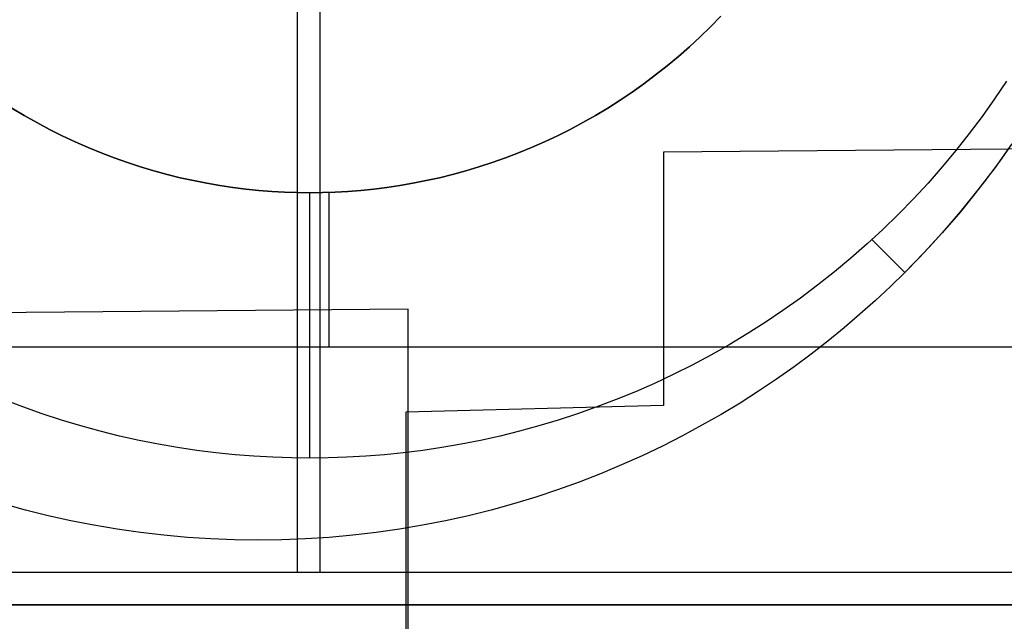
# Model space of a CAD drawing. Header units: millimetres. Extents: x -15 to 7, y 1 to 148.
# Tile 125 of 256: x -2.25 to -0.34, y 22.61 to 23.78. Entities that reach past the tile are written whole.
import ezdxf

# ---------------------------------------------------------------- set-up
doc = ezdxf.new("R2010")
doc.units = ezdxf.units.MM
doc.header["$MEASUREMENT"] = 0
doc.layers.add('Default', color=7, linetype='Continuous', true_color=0x000000)
doc.layers.add('Layer 01', color=7, linetype='Continuous', true_color=0x000000)

msp = doc.modelspace()

# ---------------------------------------------------------------- linework, layer by layer
at = {"layer": 'Default', "color": 254, "true_color": 0xcad1ee, "extrusion": (1, 2.64161e-16, 2.93201e-18)}
msp.add_lwpolyline([(24.7133, -38.8122), (24.6756, -38.8118), (24.6375, -38.8105), (24.5992, -38.8083), (24.5605, -38.8053), (24.5217, -38.8013), (24.4826, -38.7965), (24.4434, -38.7906), (24.404, -38.7838), (24.3644, -38.776), (24.3248, -38.7672), (24.2852, -38.7574), (24.2455, -38.7466), (24.2059, -38.7347), (24.1663, -38.7218), (24.1269, -38.7078), (24.0875, -38.6928), (24.0484, -38.6768), (24.0095, -38.6596), (23.9708, -38.6415), (23.9325, -38.6223), (23.8945, -38.602), (23.8569, -38.5807), (23.8197, -38.5584), (23.783, -38.5351), (23.7469, -38.5107), (23.7112, -38.4854), (23.6762, -38.4592), (23.6418, -38.432), (23.608, -38.4039), (23.575, -38.3748), (23.5427, -38.345), (23.5112, -38.3143), (23.4805, -38.2827), (23.4506, -38.2505), (23.4216, -38.2174), (23.3935, -38.1837), (23.3663, -38.1493), (23.34, -38.1142), (23.3147, -38.0786), (23.2904, -38.0424), (23.2671, -38.0057), (23.2448, -37.9686), (23.2235, -37.931), (23.2032, -37.893), (23.184, -37.8546), (23.1658, -37.816), (23.1487, -37.7771), (23.1327, -37.7379), (23.1176, -37.6986), (23.1037, -37.6592), (23.0908, -37.6196), (23.0789, -37.5799), (23.0681, -37.5403), (23.0583, -37.5006), (23.0495, -37.461), (23.0417, -37.4215), (23.0349, -37.3821), (23.029, -37.3429), (23.0241, -37.3038), (23.0202, -37.2649), (23.0171, -37.2263), (23.015, -37.188), (23.0137, -37.1499), (23.0133, -37.1122), (23.0137, -37.0744), (23.015, -37.0364), (23.0171, -36.998), (23.0202, -36.9594), (23.0241, -36.9206), (23.029, -36.8815), (23.0349, -36.8422), (23.0417, -36.8028), (23.0495, -36.7633), (23.0583, -36.7237), (23.0681, -36.6841), (23.0789, -36.6444), (23.0908, -36.6048), (23.1037, -36.5652), (23.1176, -36.5257), (23.1327, -36.4864), (23.1487, -36.4473), (23.1658, -36.4084), (23.184, -36.3697), (23.2032, -36.3314), (23.2235, -36.2934), (23.2448, -36.2558), (23.2671, -36.2186), (23.2904, -36.1819), (23.3147, -36.1457), (23.34, -36.1101), (23.3663, -36.0751), (23.3935, -36.0407), (23.4216, -36.0069), (23.4506, -35.9739), (23.4805, -35.9416), (23.5112, -35.9101), (23.5427, -35.8794), (23.575, -35.8495), (23.608, -35.8205), (23.6418, -35.7924), (23.6762, -35.7652), (23.7112, -35.7389), (23.7469, -35.7136), (23.783, -35.6893), (23.8197, -35.666), (23.8569, -35.6436), (23.8945, -35.6224), (23.9325, -35.6021), (23.9708, -35.5829), (24.0095, -35.5647), (24.0484, -35.5476), (24.0875, -35.5315), (24.1269, -35.5165), (24.1663, -35.5026), (24.2059, -35.4897), (24.2455, -35.4778), (24.2852, -35.467), (24.3248, -35.4572), (24.3644, -35.4484), (24.404, -35.4406), (24.4434, -35.4337), (24.4826, -35.4279), (24.5217, -35.423), (24.5605, -35.4191), (24.5992, -35.416), (24.6375, -35.4139), (24.6756, -35.4126), (24.7133, -35.4122)], dxfattribs=at)
at = {"layer": 'Default', "color": 254, "true_color": 0xcad1ee, "extrusion": (1, 0, 0)}
for points in [[(24.7133, -34.4729), (24.6547, -34.4736), (24.5956, -34.4756), (24.5361, -34.4789), (24.4761, -34.4836), (24.4158, -34.4897), (24.3552, -34.4973), (24.2942, -34.5064), (24.233, -34.517), (24.1717, -34.5291), (24.1102, -34.5428), (24.0487, -34.558), (23.9871, -34.5748), (23.9255, -34.5932), (23.8641, -34.6133), (23.8028, -34.6349), (23.7418, -34.6582), (23.681, -34.6832), (23.6206, -34.7097), (23.5606, -34.7379), (23.5011, -34.7678), (23.4421, -34.7992), (23.3837, -34.8323), (23.326, -34.8669), (23.2691, -34.9031), (23.2129, -34.9409), (23.1576, -34.9802), (23.1032, -35.021), (23.0498, -35.0632), (22.9974, -35.1068), (22.9461, -35.1519), (22.896, -35.1983), (22.8471, -35.2459), (22.7994, -35.2949), (22.753, -35.345), (22.708, -35.3963), (22.6643, -35.4487), (22.6221, -35.5021), (22.5813, -35.5565), (22.542, -35.6118), (22.5043, -35.668), (22.468, -35.7249), (22.4334, -35.7826), (22.4003, -35.841), (22.3689, -35.9), (22.3391, -35.9595), (22.3109, -36.0195), (22.2843, -36.0799), (22.2594, -36.1407), (22.2361, -36.2017), (22.2144, -36.263), (22.1943, -36.3244), (22.1759, -36.386), (22.1591, -36.4475), (22.1439, -36.5091), (22.1302, -36.5706), (22.1181, -36.6319), (22.1075, -36.6931), (22.0985, -36.754), (22.0909, -36.8147), (22.0847, -36.875), (22.08, -36.935), (22.0767, -36.9945), (22.0747, -37.0536), (22.074, -37.1122), (22.0747, -37.1708), (22.0767, -37.2298), (22.08, -37.2894), (22.0847, -37.3493), (22.0909, -37.4097), (22.0985, -37.4703), (22.1075, -37.5313), (22.1181, -37.5924), (22.1302, -37.6538), (22.1439, -37.7153), (22.1591, -37.7768), (22.1759, -37.8384), (22.1943, -37.8999), (22.2144, -37.9614), (22.2361, -38.0226), (22.2594, -38.0837), (22.2843, -38.1444), (22.3109, -38.2048), (22.3391, -38.2648), (22.3689, -38.3244), (22.4003, -38.3834), (22.4334, -38.4417), (22.468, -38.4994), (22.5043, -38.5564), (22.542, -38.6126), (22.5813, -38.6679), (22.6221, -38.7223), (22.6643, -38.7757), (22.708, -38.8281), (22.753, -38.8793), (22.7994, -38.9295), (22.8471, -38.9784), (22.896, -39.0261), (22.9461, -39.0725), (22.9974, -39.1175), (23.0498, -39.1612), (23.1032, -39.2034), (23.1576, -39.2442), (23.2129, -39.2835), (23.2691, -39.3212), (23.326, -39.3574), (23.3837, -39.3921), (23.4421, -39.4251), (23.5011, -39.4566), (23.5606, -39.4864), (23.6206, -39.5146), (23.681, -39.5412), (23.7418, -39.5661), (23.8028, -39.5894), (23.8641, -39.6111), (23.9255, -39.6311), (23.9871, -39.6495), (24.0487, -39.6664), (24.1102, -39.6816), (24.1717, -39.6953), (24.233, -39.7074), (24.2942, -39.7179), (24.3552, -39.727), (24.4158, -39.7346), (24.4761, -39.7407), (24.5361, -39.7455), (24.5956, -39.7488), (24.6547, -39.7508), (24.7133, -39.7514)], [(24.7133, -39.795), (24.6537, -39.7943), (24.5937, -39.7923), (24.5332, -39.7889), (24.4722, -39.7841), (24.4109, -39.7779), (24.3492, -39.7702), (24.2873, -39.7609), (24.2251, -39.7502), (24.1628, -39.7379), (24.1003, -39.724), (24.0377, -39.7085), (23.9751, -39.6914), (23.9126, -39.6727), (23.8501, -39.6523), (23.7878, -39.6303), (23.7258, -39.6066), (23.664, -39.5813), (23.6026, -39.5543), (23.5416, -39.5256), (23.4811, -39.4953), (23.4211, -39.4633), (23.3618, -39.4297), (23.3031, -39.3945), (23.2452, -39.3577), (23.1881, -39.3193), (23.1319, -39.2794), (23.0766, -39.2379), (23.0223, -39.195), (22.9691, -39.1506), (22.917, -39.1048), (22.866, -39.0577), (22.8163, -39.0092), (22.7678, -38.9595), (22.7207, -38.9085), (22.6749, -38.8564), (22.6305, -38.8031), (22.5876, -38.7488), (22.5461, -38.6936), (22.5062, -38.6373), (22.4678, -38.5802), (22.431, -38.5223), (22.3958, -38.4637), (22.3622, -38.4043), (22.3302, -38.3444), (22.2999, -38.2839), (22.2712, -38.2229), (22.2442, -38.1615), (22.2189, -38.0997), (22.1952, -38.0376), (22.1732, -37.9754), (22.1528, -37.9129), (22.1341, -37.8504), (22.117, -37.7878), (22.1015, -37.7252), (22.0876, -37.6627), (22.0753, -37.6003), (22.0645, -37.5382), (22.0553, -37.4762), (22.0476, -37.4146), (22.0413, -37.3532), (22.0365, -37.2923), (22.0332, -37.2318), (22.0312, -37.1717), (22.0305, -37.1122), (22.0312, -37.0526), (22.0332, -36.9926), (22.0365, -36.9321), (22.0413, -36.8711), (22.0476, -36.8098), (22.0553, -36.7481), (22.0645, -36.6862), (22.0753, -36.624), (22.0876, -36.5616), (22.1015, -36.4991), (22.117, -36.4366), (22.1341, -36.374), (22.1528, -36.3114), (22.1732, -36.249), (22.1952, -36.1867), (22.2189, -36.1247), (22.2442, -36.0629), (22.2712, -36.0015), (22.2999, -35.9405), (22.3302, -35.88), (22.3622, -35.82), (22.3958, -35.7607), (22.431, -35.702), (22.4678, -35.6441), (22.5062, -35.587), (22.5461, -35.5308), (22.5876, -35.4755), (22.6305, -35.4212), (22.6749, -35.368), (22.7207, -35.3159), (22.7678, -35.2649), (22.8163, -35.2152), (22.866, -35.1667), (22.917, -35.1195), (22.9691, -35.0738), (23.0223, -35.0294), (23.0766, -34.9864), (23.1319, -34.945), (23.1881, -34.9051), (23.2452, -34.8667), (23.3031, -34.8299), (23.3618, -34.7947), (23.4211, -34.7611), (23.4811, -34.7291), (23.5416, -34.6988), (23.6026, -34.6701), (23.664, -34.6431), (23.7258, -34.6177), (23.7878, -34.5941), (23.8501, -34.572), (23.9126, -34.5517), (23.9751, -34.5329), (24.0377, -34.5158), (24.1003, -34.5004), (24.1628, -34.4865), (24.2251, -34.4742), (24.2873, -34.4634), (24.3492, -34.4542), (24.4109, -34.4465), (24.4722, -34.4402), (24.5332, -34.4354), (24.5937, -34.432), (24.6537, -34.43), (24.7133, -34.4294)], [(24.7133, -35.6122), (24.68, -35.6125), (24.6464, -35.6137), (24.6126, -35.6156), (24.5785, -35.6182), (24.5442, -35.6217), (24.5097, -35.6261), (24.4751, -35.6312), (24.4403, -35.6372), (24.4055, -35.6441), (24.3705, -35.6519), (24.3355, -35.6605), (24.3006, -35.6701), (24.2656, -35.6806), (24.2307, -35.6919), (24.1958, -35.7043), (24.1612, -35.7175), (24.1266, -35.7317), (24.0923, -35.7468), (24.0582, -35.7628), (24.0244, -35.7798), (23.9908, -35.7976), (23.9577, -35.8164), (23.9249, -35.8361), (23.8925, -35.8567), (23.8606, -35.8781), (23.8291, -35.9005), (23.7982, -35.9236), (23.7678, -35.9476), (23.7381, -35.9725), (23.7089, -35.9981), (23.6804, -36.0244), (23.6526, -36.0515), (23.6255, -36.0793), (23.5992, -36.1078), (23.5736, -36.137), (23.5488, -36.1667), (23.5248, -36.1971), (23.5016, -36.228), (23.4793, -36.2594), (23.4578, -36.2914), (23.4372, -36.3237), (23.4175, -36.3565), (23.3987, -36.3897), (23.3809, -36.4232), (23.3639, -36.4571), (23.3479, -36.4912), (23.3328, -36.5255), (23.3186, -36.56), (23.3054, -36.5947), (23.2931, -36.6296), (23.2817, -36.6645), (23.2712, -36.6994), (23.2616, -36.7344), (23.253, -36.7694), (23.2452, -36.8044), (23.2383, -36.8392), (23.2323, -36.874), (23.2272, -36.9086), (23.2229, -36.9431), (23.2194, -36.9774), (23.2167, -37.0115), (23.2148, -37.0453), (23.2137, -37.0789), (23.2133, -37.1122), (23.2137, -37.1455), (23.2148, -37.179), (23.2167, -37.2129), (23.2194, -37.247), (23.2229, -37.2812), (23.2272, -37.3157), (23.2323, -37.3504), (23.2383, -37.3851), (23.2452, -37.42), (23.253, -37.4549), (23.2616, -37.4899), (23.2712, -37.5249), (23.2817, -37.5599), (23.2931, -37.5948), (23.3054, -37.6296), (23.3186, -37.6643), (23.3328, -37.6989), (23.3479, -37.7332), (23.3639, -37.7673), (23.3809, -37.8011), (23.3987, -37.8346), (23.4175, -37.8678), (23.4372, -37.9006), (23.4578, -37.933), (23.4793, -37.9649), (23.5016, -37.9964), (23.5248, -38.0273), (23.5488, -38.0576), (23.5736, -38.0874), (23.5992, -38.1165), (23.6255, -38.145), (23.6526, -38.1728), (23.6804, -38.1999), (23.7089, -38.2263), (23.7381, -38.2519), (23.7678, -38.2767), (23.7982, -38.3007), (23.8291, -38.3239), (23.8606, -38.3462), (23.8925, -38.3677), (23.9249, -38.3883), (23.9577, -38.4079), (23.9908, -38.4267), (24.0244, -38.4446), (24.0582, -38.4616), (24.0923, -38.4776), (24.1266, -38.4927), (24.1612, -38.5069), (24.1958, -38.5201), (24.2307, -38.5324), (24.2656, -38.5438), (24.3006, -38.5543), (24.3355, -38.5638), (24.3705, -38.5725), (24.4055, -38.5803), (24.4403, -38.5871), (24.4751, -38.5931), (24.5097, -38.5983), (24.5442, -38.6026), (24.5785, -38.6061), (24.6126, -38.6088), (24.6464, -38.6107), (24.68, -38.6118), (24.7133, -38.6122)]]:
    msp.add_lwpolyline(points, dxfattribs=at)
at = {"layer": 'Default', "color": 254, "true_color": 0xcad1ee, "extrusion": (1, -6.7759e-17, 6.48157e-17)}
msp.add_lwpolyline([(24.7133, -38.8056), (24.6757, -38.8052), (24.6378, -38.8039), (24.5996, -38.8018), (24.5611, -38.7988), (24.5224, -38.7948), (24.4835, -38.79), (24.4444, -38.7841), (24.4051, -38.7774), (24.3658, -38.7696), (24.3263, -38.7608), (24.2868, -38.7511), (24.2473, -38.7403), (24.2078, -38.7284), (24.1684, -38.7156), (24.1291, -38.7017), (24.0899, -38.6867), (24.051, -38.6707), (24.0122, -38.6537), (23.9737, -38.6356), (23.9355, -38.6164), (23.8977, -38.5963), (23.8602, -38.5751), (23.8232, -38.5528), (23.7866, -38.5296), (23.7506, -38.5054), (23.7151, -38.4802), (23.6802, -38.454), (23.6459, -38.4269), (23.6123, -38.3989), (23.5794, -38.37), (23.5472, -38.3402), (23.5158, -38.3096), (23.4852, -38.2782), (23.4555, -38.2461), (23.4266, -38.2132), (23.3986, -38.1796), (23.3715, -38.1453), (23.3453, -38.1104), (23.3201, -38.0749), (23.2959, -38.0389), (23.2726, -38.0023), (23.2504, -37.9653), (23.2292, -37.9278), (23.209, -37.89), (23.1899, -37.8518), (23.1718, -37.8133), (23.1547, -37.7745), (23.1387, -37.7355), (23.1238, -37.6964), (23.1099, -37.657), (23.097, -37.6176), (23.0852, -37.5781), (23.0744, -37.5386), (23.0646, -37.4991), (23.0559, -37.4597), (23.0481, -37.4203), (23.0413, -37.3811), (23.0355, -37.342), (23.0306, -37.3031), (23.0267, -37.2643), (23.0237, -37.2259), (23.0215, -37.1877), (23.0203, -37.1498), (23.0198, -37.1122), (23.0203, -37.0746), (23.0215, -37.0367), (23.0237, -36.9985), (23.0267, -36.96), (23.0306, -36.9213), (23.0355, -36.8824), (23.0413, -36.8433), (23.0481, -36.804), (23.0559, -36.7647), (23.0646, -36.7252), (23.0744, -36.6857), (23.0852, -36.6462), (23.097, -36.6067), (23.1099, -36.5673), (23.1238, -36.528), (23.1387, -36.4888), (23.1547, -36.4498), (23.1718, -36.4111), (23.1899, -36.3726), (23.209, -36.3344), (23.2292, -36.2965), (23.2504, -36.2591), (23.2726, -36.2221), (23.2959, -36.1855), (23.3201, -36.1495), (23.3453, -36.114), (23.3715, -36.0791), (23.3986, -36.0448), (23.4266, -36.0112), (23.4555, -35.9783), (23.4852, -35.9461), (23.5158, -35.9147), (23.5472, -35.8841), (23.5794, -35.8544), (23.6123, -35.8255), (23.6459, -35.7975), (23.6802, -35.7704), (23.7151, -35.7442), (23.7506, -35.719), (23.7866, -35.6948), (23.8232, -35.6715), (23.8602, -35.6493), (23.8977, -35.6281), (23.9355, -35.6079), (23.9737, -35.5888), (24.0122, -35.5707), (24.051, -35.5536), (24.0899, -35.5376), (24.1291, -35.5227), (24.1684, -35.5088), (24.2078, -35.4959), (24.2473, -35.4841), (24.2868, -35.4733), (24.3263, -35.4635), (24.3658, -35.4548), (24.4051, -35.447), (24.4444, -35.4402), (24.4835, -35.4344), (24.5224, -35.4295), (24.5611, -35.4256), (24.5996, -35.4225), (24.6378, -35.4204), (24.6757, -35.4191), (24.7133, -35.4187)], dxfattribs=at)
at = {"layer": 'Default', "color": 254, "true_color": 0xcad1ee, "extrusion": (1, 4.79856e-17, -4.59012e-17)}
msp.add_lwpolyline([(24.7133, -38.3078), (24.6868, -38.3075), (24.66, -38.3066), (24.633, -38.3051), (24.6059, -38.303), (24.5785, -38.3002), (24.551, -38.2968), (24.5234, -38.2926), (24.4957, -38.2879), (24.4679, -38.2824), (24.4401, -38.2762), (24.4122, -38.2693), (24.3843, -38.2617), (24.3564, -38.2533), (24.3286, -38.2442), (24.3008, -38.2344), (24.2732, -38.2239), (24.2457, -38.2126), (24.2183, -38.2005), (24.1911, -38.1878), (24.1641, -38.1742), (24.1374, -38.16), (24.111, -38.145), (24.0848, -38.1293), (24.059, -38.1129), (24.0336, -38.0958), (24.0085, -38.078), (23.9839, -38.0595), (23.9597, -38.0404), (23.936, -38.0206), (23.9127, -38.0002), (23.89, -37.9792), (23.8678, -37.9576), (23.8462, -37.9355), (23.8252, -37.9127), (23.8048, -37.8895), (23.7851, -37.8658), (23.7659, -37.8416), (23.7475, -37.8169), (23.7297, -37.7919), (23.7125, -37.7664), (23.6961, -37.7406), (23.6804, -37.7145), (23.6655, -37.688), (23.6512, -37.6613), (23.6377, -37.6344), (23.6249, -37.6072), (23.6129, -37.5798), (23.6016, -37.5523), (23.591, -37.5246), (23.5812, -37.4969), (23.5722, -37.469), (23.5638, -37.4412), (23.5562, -37.4133), (23.5493, -37.3854), (23.5431, -37.3575), (23.5376, -37.3297), (23.5328, -37.302), (23.5287, -37.2744), (23.5253, -37.2469), (23.5225, -37.2196), (23.5204, -37.1925), (23.5188, -37.1655), (23.518, -37.1387), (23.5177, -37.1122), (23.518, -37.0856), (23.5188, -37.0589), (23.5204, -37.0319), (23.5225, -37.0047), (23.5253, -36.9774), (23.5287, -36.9499), (23.5328, -36.9223), (23.5376, -36.8946), (23.5431, -36.8668), (23.5493, -36.839), (23.5562, -36.8111), (23.5638, -36.7832), (23.5722, -36.7553), (23.5812, -36.7275), (23.591, -36.6997), (23.6016, -36.6721), (23.6129, -36.6445), (23.6249, -36.6172), (23.6377, -36.59), (23.6512, -36.563), (23.6655, -36.5363), (23.6804, -36.5099), (23.6961, -36.4837), (23.7125, -36.4579), (23.7297, -36.4325), (23.7475, -36.4074), (23.7659, -36.3828), (23.7851, -36.3586), (23.8048, -36.3348), (23.8252, -36.3116), (23.8462, -36.2889), (23.8678, -36.2667), (23.89, -36.2451), (23.9127, -36.2241), (23.936, -36.2037), (23.9597, -36.1839), (23.9839, -36.1648), (24.0085, -36.1463), (24.0336, -36.1285), (24.059, -36.1114), (24.0848, -36.095), (24.111, -36.0793), (24.1374, -36.0644), (24.1641, -36.0501), (24.1911, -36.0366), (24.2183, -36.0238), (24.2457, -36.0118), (24.2732, -36.0005), (24.3008, -35.9899), (24.3286, -35.9801), (24.3564, -35.971), (24.3843, -35.9627), (24.4122, -35.9551), (24.4401, -35.9482), (24.4679, -35.942), (24.4957, -35.9365), (24.5234, -35.9317), (24.551, -35.9276), (24.5785, -35.9242), (24.6059, -35.9214), (24.633, -35.9192), (24.66, -35.9177), (24.6868, -35.9168), (24.7133, -35.9165)], dxfattribs=at)
at = {"layer": 'Default', "color": 254, "true_color": 0xcad1ee, "extrusion": (1, 3.4011e-17, 3.25336e-17)}
msp.add_lwpolyline([(24.7133, -35.4253), (24.6758, -35.4257), (24.6381, -35.4269), (24.6, -35.4291), (24.5617, -35.4321), (24.5232, -35.436), (24.4844, -35.4409), (24.4454, -35.4467), (24.4063, -35.4534), (24.3671, -35.4612), (24.3278, -35.4699), (24.2885, -35.4796), (24.2491, -35.4904), (24.2098, -35.5022), (24.1705, -35.515), (24.1314, -35.5288), (24.0924, -35.5437), (24.0535, -35.5596), (24.0149, -35.5766), (23.9765, -35.5947), (23.9385, -35.6137), (23.9008, -35.6338), (23.8635, -35.655), (23.8266, -35.6771), (23.7902, -35.7002), (23.7543, -35.7244), (23.7189, -35.7495), (23.6842, -35.7755), (23.65, -35.8025), (23.6166, -35.8304), (23.5838, -35.8592), (23.5517, -35.8889), (23.5205, -35.9194), (23.49, -35.9506), (23.4603, -35.9827), (23.4316, -36.0154), (23.4037, -36.0489), (23.3767, -36.0831), (23.3506, -36.1178), (23.3255, -36.1532), (23.3014, -36.1891), (23.2782, -36.2255), (23.2561, -36.2624), (23.2349, -36.2997), (23.2148, -36.3374), (23.1958, -36.3754), (23.1777, -36.4138), (23.1608, -36.4524), (23.1448, -36.4912), (23.1299, -36.5303), (23.1161, -36.5694), (23.1033, -36.6087), (23.0915, -36.648), (23.0808, -36.6874), (23.071, -36.7267), (23.0623, -36.766), (23.0545, -36.8052), (23.0478, -36.8443), (23.042, -36.8833), (23.0371, -36.922), (23.0332, -36.9606), (23.0302, -36.9989), (23.0281, -37.037), (23.0268, -37.0747), (23.0264, -37.1122), (23.0268, -37.1496), (23.0281, -37.1874), (23.0302, -37.2254), (23.0332, -37.2638), (23.0371, -37.3023), (23.042, -37.3411), (23.0478, -37.38), (23.0545, -37.4191), (23.0623, -37.4583), (23.071, -37.4976), (23.0808, -37.537), (23.0915, -37.5763), (23.1033, -37.6157), (23.1161, -37.6549), (23.1299, -37.6941), (23.1448, -37.7331), (23.1608, -37.772), (23.1777, -37.8106), (23.1958, -37.8489), (23.2148, -37.887), (23.2349, -37.9247), (23.2561, -37.962), (23.2782, -37.9989), (23.3014, -38.0353), (23.3255, -38.0712), (23.3506, -38.1065), (23.3767, -38.1413), (23.4037, -38.1754), (23.4316, -38.2089), (23.4603, -38.2417), (23.49, -38.2737), (23.5205, -38.305), (23.5517, -38.3355), (23.5838, -38.3651), (23.6166, -38.3939), (23.65, -38.4218), (23.6842, -38.4488), (23.7189, -38.4749), (23.7543, -38.5), (23.7902, -38.5241), (23.8266, -38.5473), (23.8635, -38.5694), (23.9008, -38.5905), (23.9385, -38.6106), (23.9765, -38.6297), (24.0149, -38.6477), (24.0535, -38.6647), (24.0924, -38.6806), (24.1314, -38.6955), (24.1705, -38.7094), (24.2098, -38.7222), (24.2491, -38.734), (24.2885, -38.7447), (24.3278, -38.7545), (24.3671, -38.7632), (24.4063, -38.7709), (24.4454, -38.7777), (24.4844, -38.7835), (24.5232, -38.7883), (24.5617, -38.7923), (24.6, -38.7953), (24.6381, -38.7974), (24.6758, -38.7987), (24.7133, -38.7991)], dxfattribs=at)
at = {"layer": 'Default', "color": 254, "true_color": 0xcad1ee}
for points in [[(6, 23.5787), (-1, 23.5177)], [(-1, 23.5177), (-1, 23.0264)], [(-1.495, 23.2133), (-5.645, 23.1771)], [(-1.495, 22.0305), (-1.495, 23.2133)], [(-1, 23.0264), (-1.5, 23.0133)], [(-1.5, 23.0133), (-1.5, 22.074)]]:
    msp.add_lwpolyline(points, dxfattribs=at)
at = {"layer": 'Layer 01'}
for points in [[(-1.7109, 26.3757), (-1.7109, 22.703)], [(-1.6669, 26.3757), (-1.6669, 22.703)], [(-0.8885, 23.7819), (-0.9084, 23.7615), (-0.9288, 23.7417), (-0.9496, 23.7223), (-0.971, 23.7036), (-0.9928, 23.6854), (-1.0151, 23.6678), (-1.0378, 23.6508), (-1.0608, 23.6344), (-1.0842, 23.6187), (-1.108, 23.6036), (-1.132, 23.5891), (-1.1564, 23.5753), (-1.181, 23.5622), (-1.2058, 23.5498), (-1.2308, 23.5381), (-1.2559, 23.527), (-1.2813, 23.5166), (-1.3067, 23.5069), (-1.3323, 23.4978), (-1.3579, 23.4895), (-1.3835, 23.4818), (-1.4092, 23.4748), (-1.4348, 23.4685), (-1.4604, 23.4628), (-1.486, 23.4577), (-1.5115, 23.4533), (-1.5369, 23.4495), (-1.5622, 23.4464), (-1.5873, 23.4438), (-1.6123, 23.4418), (-1.6371, 23.4404), (-1.6618, 23.4396), (-1.6862, 23.4394), (-1.7106, 23.4396), (-1.7352, 23.4404), (-1.76, 23.4418), (-1.785, 23.4438), (-1.8102, 23.4464), (-1.8354, 23.4495), (-1.8608, 23.4533), (-1.8863, 23.4577), (-1.9119, 23.4628), (-1.9375, 23.4685), (-1.9632, 23.4748), (-1.9888, 23.4818), (-2.0145, 23.4895), (-2.0401, 23.4978), (-2.0656, 23.5069), (-2.0911, 23.5166), (-2.1164, 23.527), (-2.1416, 23.5381), (-2.1666, 23.5498), (-2.1914, 23.5622), (-2.216, 23.5753), (-2.2403, 23.5891), (-2.2644, 23.6036)], [(-2.2644, 23.6036), (-2.2403, 23.5891), (-2.216, 23.5753), (-2.1914, 23.5622), (-2.1666, 23.5498), (-2.1416, 23.5381), (-2.1164, 23.527), (-2.0911, 23.5166), (-2.0656, 23.5069), (-2.0401, 23.4978), (-2.0145, 23.4895), (-1.9888, 23.4818), (-1.9632, 23.4748), (-1.9375, 23.4685), (-1.9119, 23.4628), (-1.8863, 23.4577), (-1.8608, 23.4533), (-1.8354, 23.4495), (-1.8102, 23.4464), (-1.785, 23.4438), (-1.76, 23.4418), (-1.7352, 23.4404), (-1.7106, 23.4396), (-1.6862, 23.4394), (-1.6618, 23.4396), (-1.6371, 23.4404), (-1.6123, 23.4418), (-1.5873, 23.4438), (-1.5622, 23.4464), (-1.5369, 23.4495), (-1.5115, 23.4533), (-1.486, 23.4577), (-1.4604, 23.4628), (-1.4348, 23.4685), (-1.4092, 23.4748), (-1.3835, 23.4818), (-1.3579, 23.4895), (-1.3323, 23.4978), (-1.3067, 23.5069), (-1.2813, 23.5166), (-1.2559, 23.527), (-1.2308, 23.5381), (-1.2058, 23.5498), (-1.181, 23.5622), (-1.1564, 23.5753), (-1.132, 23.5891), (-1.108, 23.6036), (-1.0842, 23.6187), (-1.0608, 23.6344), (-1.0378, 23.6508), (-1.0151, 23.6678), (-0.9928, 23.6854), (-0.971, 23.7036), (-0.9496, 23.7223), (-0.9288, 23.7417), (-0.9084, 23.7615), (-0.8885, 23.7819)], [(-2.2644, 23.6036), (-2.2403, 23.5891), (-2.216, 23.5753), (-2.1914, 23.5622), (-2.1666, 23.5498), (-2.1416, 23.5381), (-2.1164, 23.527), (-2.0911, 23.5166), (-2.0656, 23.5069), (-2.0401, 23.4978), (-2.0145, 23.4895), (-1.9888, 23.4818), (-1.9632, 23.4748), (-1.9375, 23.4685), (-1.9119, 23.4628), (-1.8863, 23.4577), (-1.8608, 23.4533), (-1.8354, 23.4495), (-1.8102, 23.4464), (-1.785, 23.4438), (-1.76, 23.4418), (-1.7352, 23.4404), (-1.7106, 23.4396), (-1.6862, 23.4394), (-1.6618, 23.4396), (-1.6371, 23.4404), (-1.6123, 23.4418), (-1.5873, 23.4438), (-1.5622, 23.4464), (-1.5369, 23.4495), (-1.5115, 23.4533), (-1.486, 23.4577), (-1.4604, 23.4628), (-1.4348, 23.4685), (-1.4092, 23.4748), (-1.3835, 23.4818), (-1.3579, 23.4895), (-1.3323, 23.4978), (-1.3067, 23.5069), (-1.2813, 23.5166), (-1.2559, 23.527), (-1.2308, 23.5381), (-1.2058, 23.5498), (-1.181, 23.5622), (-1.1564, 23.5753), (-1.132, 23.5891), (-1.108, 23.6036), (-1.0842, 23.6187), (-1.0608, 23.6344), (-1.0378, 23.6508), (-1.0151, 23.6678), (-0.9928, 23.6854), (-0.971, 23.7036), (-0.9496, 23.7223), (-0.9288, 23.7417), (-0.9084, 23.7615), (-0.8885, 23.7819)], [(-0.8885, 23.7819), (-0.9084, 23.7615), (-0.9288, 23.7417), (-0.9496, 23.7223), (-0.971, 23.7036), (-0.9928, 23.6854), (-1.0151, 23.6678), (-1.0378, 23.6508), (-1.0608, 23.6344), (-1.0842, 23.6187), (-1.108, 23.6036), (-1.132, 23.5891), (-1.1564, 23.5753), (-1.181, 23.5622), (-1.2058, 23.5498), (-1.2308, 23.5381), (-1.2559, 23.527), (-1.2813, 23.5166), (-1.3067, 23.5069), (-1.3323, 23.4978), (-1.3579, 23.4895), (-1.3835, 23.4818), (-1.4092, 23.4748), (-1.4348, 23.4685), (-1.4604, 23.4628), (-1.486, 23.4577), (-1.5115, 23.4533), (-1.5369, 23.4495), (-1.5622, 23.4464), (-1.5873, 23.4438), (-1.6123, 23.4418), (-1.6371, 23.4404), (-1.6618, 23.4396), (-1.6862, 23.4394), (-1.7106, 23.4396), (-1.7352, 23.4404), (-1.76, 23.4418), (-1.785, 23.4438), (-1.8102, 23.4464), (-1.8354, 23.4495), (-1.8608, 23.4533), (-1.8863, 23.4577), (-1.9119, 23.4628), (-1.9375, 23.4685), (-1.9632, 23.4748), (-1.9888, 23.4818), (-2.0145, 23.4895), (-2.0401, 23.4978), (-2.0656, 23.5069), (-2.0911, 23.5166), (-2.1164, 23.527), (-2.1416, 23.5381), (-2.1666, 23.5498), (-2.1914, 23.5622), (-2.216, 23.5753), (-2.2403, 23.5891), (-2.2644, 23.6036)], [(-2.2644, 23.6036), (-2.2403, 23.5891), (-2.216, 23.5753), (-2.1914, 23.5622), (-2.1666, 23.5498), (-2.1416, 23.5381), (-2.1164, 23.527), (-2.0911, 23.5166), (-2.0656, 23.5069), (-2.0401, 23.4978), (-2.0145, 23.4895), (-1.9888, 23.4818), (-1.9632, 23.4748), (-1.9375, 23.4685), (-1.9119, 23.4628), (-1.8863, 23.4577), (-1.8608, 23.4533), (-1.8354, 23.4495), (-1.8102, 23.4464), (-1.785, 23.4438), (-1.76, 23.4418), (-1.7352, 23.4404), (-1.7106, 23.4396), (-1.6862, 23.4394), (-1.6618, 23.4396), (-1.6371, 23.4404), (-1.6123, 23.4418), (-1.5873, 23.4438), (-1.5622, 23.4464), (-1.5369, 23.4495), (-1.5115, 23.4533), (-1.486, 23.4577), (-1.4604, 23.4628), (-1.4348, 23.4685), (-1.4092, 23.4748), (-1.3835, 23.4818), (-1.3579, 23.4895), (-1.3323, 23.4978), (-1.3067, 23.5069), (-1.2813, 23.5166), (-1.2559, 23.527), (-1.2308, 23.5381), (-1.2058, 23.5498), (-1.181, 23.5622), (-1.1564, 23.5753), (-1.132, 23.5891), (-1.108, 23.6036), (-1.0842, 23.6187), (-1.0608, 23.6344), (-1.0378, 23.6508), (-1.0151, 23.6678), (-0.9928, 23.6854), (-0.971, 23.7036), (-0.9496, 23.7223), (-0.9288, 23.7417), (-0.9084, 23.7615), (-0.8885, 23.7819)], [(-0.3344, 23.6556), (-0.3575, 23.6212), (-0.3816, 23.5874), (-0.4065, 23.5541), (-0.4324, 23.5214), (-0.4591, 23.4894), (-0.4866, 23.458), (-0.515, 23.4273), (-0.5442, 23.3974), (-0.5741, 23.3682), (-0.6048, 23.3398), (-0.6362, 23.3123), (-0.6682, 23.2855), (-0.7009, 23.2597), (-0.7342, 23.2347), (-0.7681, 23.2107), (-0.8024, 23.1876), (-0.8373, 23.1654), (-0.8726, 23.1442), (-0.9083, 23.124), (-0.9444, 23.1048), (-0.9808, 23.0865), (-1.0175, 23.0693), (-1.0545, 23.053), (-1.0917, 23.0377), (-1.1291, 23.0235), (-1.1665, 23.0102), (-1.2041, 22.998), (-1.2418, 22.9867), (-1.2795, 22.9764), (-1.3171, 22.9671), (-1.3548, 22.9587), (-1.3923, 22.9513), (-1.4297, 22.9448), (-1.467, 22.9393), (-1.5041, 22.9346), (-1.5411, 22.9309), (-1.5777, 22.928), (-1.6142, 22.9259), (-1.6503, 22.9247), (-1.6862, 22.9243), (-1.722, 22.9247), (-1.7582, 22.9259), (-1.7946, 22.928), (-1.8313, 22.9309), (-1.8682, 22.9346), (-1.9053, 22.9393), (-1.9426, 22.9448), (-1.98, 22.9513), (-2.0176, 22.9587), (-2.0552, 22.9671), (-2.0929, 22.9764), (-2.1306, 22.9867), (-2.1682, 22.998), (-2.2058, 23.0102), (-2.2433, 23.0235), (-2.2807, 23.0377)], [(-0.3241, 23.5339), (-0.3482, 23.4998), (-0.3728, 23.4665), (-0.3981, 23.4341), (-0.4238, 23.4025), (-0.4501, 23.3717), (-0.4768, 23.3419), (-0.504, 23.3128), (-0.5315, 23.2847), (-0.5597, 23.2571), (-0.5887, 23.23), (-0.6186, 23.2033), (-0.6493, 23.177), (-0.6809, 23.1512), (-0.7134, 23.126), (-0.7466, 23.1014), (-0.7807, 23.0773), (-0.8157, 23.0539), (-0.8514, 23.0312), (-0.8879, 23.0091), (-0.9252, 22.9879), (-0.9632, 22.9674), (-1.0019, 22.9477), (-1.0413, 22.9289), (-1.0814, 22.9109), (-1.1222, 22.8939), (-1.1635, 22.8778), (-1.2055, 22.8627), (-1.2479, 22.8486), (-1.2909, 22.8355), (-1.3344, 22.8234), (-1.3783, 22.8125), (-1.4226, 22.8026), (-1.4672, 22.7939), (-1.5122, 22.7862), (-1.5575, 22.7798), (-1.6029, 22.7745), (-1.6486, 22.7703), (-1.6944, 22.7673), (-1.7402, 22.7656), (-1.7862, 22.765), (-1.8321, 22.7656), (-1.878, 22.7673), (-1.9238, 22.7703), (-1.9694, 22.7745), (-2.0149, 22.7798), (-2.0601, 22.7862), (-2.1051, 22.7939), (-2.1498, 22.8026), (-2.1941, 22.8125), (-2.238, 22.8234), (-2.2814, 22.8355)], [(-0.3241, 23.5339), (-0.3482, 23.4998), (-0.3728, 23.4665), (-0.3981, 23.4341), (-0.4238, 23.4025), (-0.4501, 23.3717), (-0.4768, 23.3419), (-0.504, 23.3128), (-0.5315, 23.2847), (-0.5597, 23.2571), (-0.5887, 23.23), (-0.6186, 23.2033), (-0.6493, 23.177), (-0.6809, 23.1512), (-0.7134, 23.126), (-0.7466, 23.1014), (-0.7807, 23.0773), (-0.8157, 23.0539), (-0.8514, 23.0312), (-0.8879, 23.0091), (-0.9252, 22.9879), (-0.9632, 22.9674), (-1.0019, 22.9477), (-1.0413, 22.9289), (-1.0814, 22.9109), (-1.1222, 22.8939), (-1.1635, 22.8778), (-1.2055, 22.8627), (-1.2479, 22.8486), (-1.2909, 22.8355), (-1.3344, 22.8234), (-1.3783, 22.8125), (-1.4226, 22.8026), (-1.4672, 22.7939), (-1.5122, 22.7862), (-1.5575, 22.7798), (-1.6029, 22.7745), (-1.6486, 22.7703), (-1.6944, 22.7673), (-1.7402, 22.7656), (-1.7862, 22.765), (-1.8321, 22.7656), (-1.878, 22.7673), (-1.9238, 22.7703), (-1.9694, 22.7745), (-2.0149, 22.7798), (-2.0601, 22.7862), (-2.1051, 22.7939), (-2.1498, 22.8026), (-2.1941, 22.8125), (-2.238, 22.8234), (-2.2814, 22.8355)], [(-0.3243, 23.5337), (-0.3565, 23.4884), (-0.3897, 23.4446), (-0.4239, 23.4024), (-0.459, 23.3616), (-0.4949, 23.3224), (-0.5315, 23.2847), (-0.5597, 23.2571), (-0.5887, 23.23), (-0.6186, 23.2033), (-0.6493, 23.177), (-0.6809, 23.1512), (-0.7134, 23.126), (-0.7466, 23.1014), (-0.7807, 23.0773), (-0.8157, 23.0539), (-0.8514, 23.0312), (-0.8879, 23.0091), (-0.9252, 22.9879), (-0.9632, 22.9674), (-1.0019, 22.9477), (-1.0413, 22.9289), (-1.0814, 22.9109), (-1.1222, 22.8939), (-1.1635, 22.8778), (-1.2055, 22.8627), (-1.2479, 22.8486), (-1.2909, 22.8355), (-1.3344, 22.8234), (-1.3783, 22.8125), (-1.4226, 22.8026), (-1.4672, 22.7939), (-1.5122, 22.7862), (-1.5575, 22.7798), (-1.6029, 22.7745), (-1.6486, 22.7703), (-1.6944, 22.7673), (-1.7402, 22.7656), (-1.7862, 22.765), (-1.8321, 22.7656), (-1.878, 22.7673), (-1.9238, 22.7703), (-1.9694, 22.7745), (-2.0149, 22.7798), (-2.0601, 22.7862), (-2.1051, 22.7939), (-2.1498, 22.8026), (-2.1941, 22.8125), (-2.238, 22.8234), (-2.2814, 22.8355)], [(-1.6862, 22.9243), (-1.6862, 23.4394)], [(-1.6484, 23.1394), (-1.6484, 23.44)], [(-0.5315, 23.2847), (-0.5953, 23.3485)], [(0.3516, 23.1394), (-3.6484, 23.1394)], [(0.3516, 23.1394), (-3.6484, 23.1394)], [(0.3516, 23.1394), (-3.6484, 23.1394)], [(-3.5692, 22.703), (0.2355, 22.703)], [(-3.0832, 22.703), (-0.3386, 22.703)], [(3.8392, 22.6394), (-4.1566, 22.6394)], [(3.8392, 22.6394), (-4.1566, 22.6394)], [(3.8392, 22.6394), (-3.9765, 22.6394)], [(3.8392, 22.6394), (-3.9765, 22.6394)], [(-3.1984, 22.6394), (2.9016, 22.6394)], [(-3.1984, 22.6394), (2.9016, 22.6394)]]:
    msp.add_lwpolyline(points, dxfattribs=at)
at = {"layer": 'Layer 01', "extrusion": (1, 0, 0)}
for points in [[(23.4394, -21.8159), (23.4394, -17.7336)], [(23.4394, -21.838), (23.4394, -21.8159)], [(23.4394, -29.3159), (23.4394, -21.838)], [(23.2847, -8.9756), (23.2847, -17.7336)], [(23.1394, -29.3159), (23.1394, -21.838)], [(22.703, -18.0229), (22.703, -17.7456)]]:
    msp.add_lwpolyline(points, dxfattribs=at)

doc.saveas('drawing.dxf')
